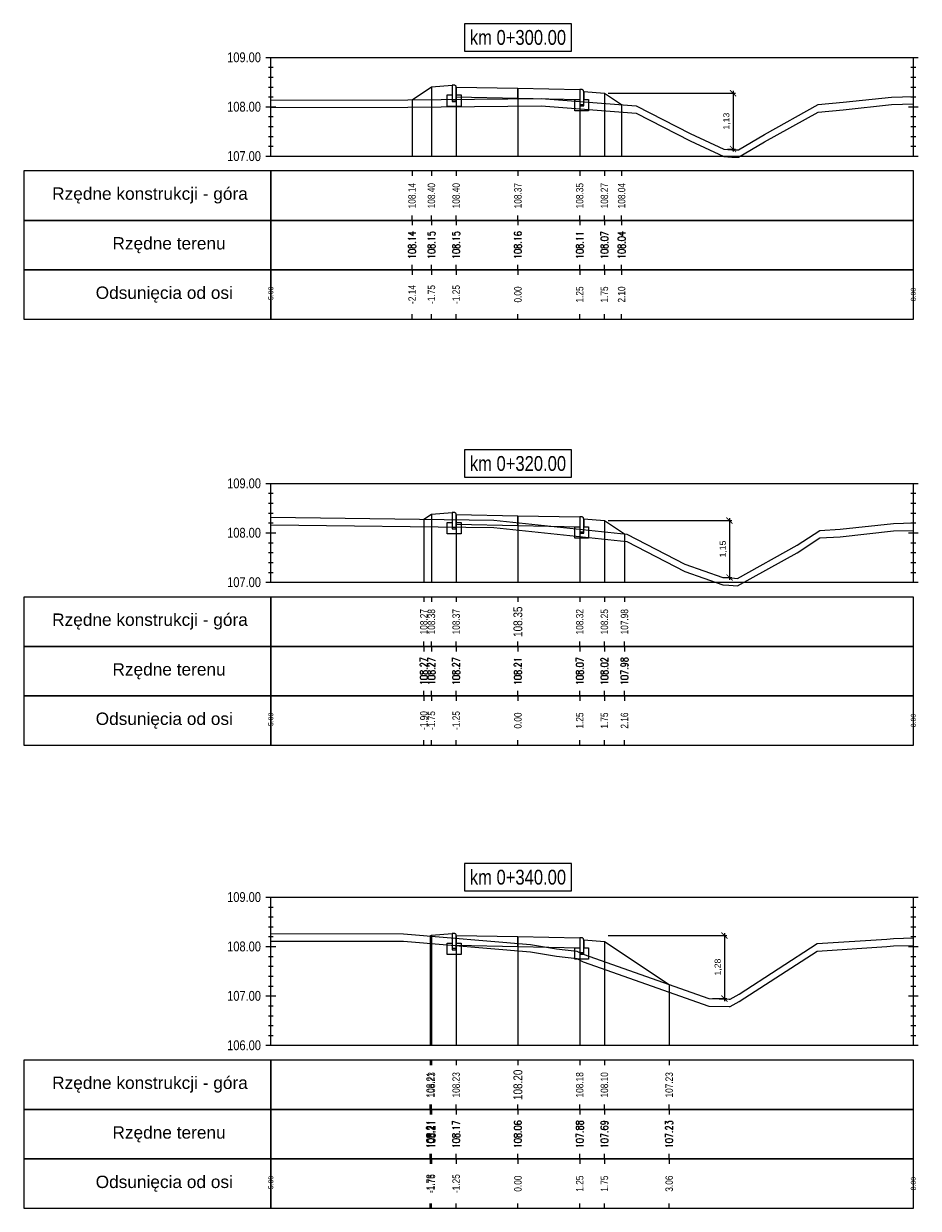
# Model space of a CAD drawing. Extents: x 7537626 to 7538805, y 5722894 to 5725486.
# Tile 21 of 90: x 7538074 to 7538092, y 5725457 to 5725481. Entities that reach past the tile are written whole.
import ezdxf

# ---------------------------------------------------------------- set-up
doc = ezdxf.new("R2010")
doc.units = 0
doc.header["$PDMODE"] = 35
doc.header["$PDSIZE"] = 0.3
for name, color, linetype in [('C-DROGI-PROFILE', 7, 'Continuous'), ('C-DROGI-PROFILE-ETYKIETY', 7, 'Continuous'), ('C-DROGI-PRZEKROJE-ETYKIETY', 7, 'Continuous'), ('C-POPRZECZKA-przekrój', 2, 'Continuous'), ('C-POPRZECZKA-widok', 1, 'Continuous')]:
    doc.layers.add(name, color=color, linetype=linetype)
for name, color, linetype, true_color in [('C-humus', 7, 'Continuous', 0x003df5), ('C-Teren', 7, 'Continuous', 0x005716), ('poprzeczki', 7, 'Continuous', 0x0000d6)]:
    doc.layers.add(name, color=color, linetype=linetype, true_color=true_color)
doc.styles.add('2mm08', font='arial.ttf', dxfattribs={"width": 0.8})
doc.styles.add('opis_50', font='arial.ttf', dxfattribs={"height": 0.125})
doc.styles.get("Standard").update_dxf_attribs({"font": 'arial.ttf'})
doc.dimstyles.new('OPIS_50', dxfattribs={"dimscale": 0.5, "dimtxt": 0.125, "dimasz": 0.25, "dimexe": 0.1, "dimexo": 0.15, "dimgap": 0.1, "dimtad": 1, "dimzin": 0, "dimtxsty": 'opis_50', "dimblk": 'ARCHTICK', "dimcen": 0.15, "dimdle": 0.1, "dimaunit": 2, "dimadec": 4, "dimazin": 0, "dimtfac": 1, "dimtmove": 0, "dimatfit": 3, "dimfxl": 1, "dimarcsym": 0})

# ---------------------------------------------------------------- blocks, each defined once
blk = doc.blocks.new('_ArchTick')
at = {"color": 0, "linetype": 'ByBlock', "const_width": 0.15}
blk.add_lwpolyline([(-0.5, -0.5), (0.5, 0.5)], dxfattribs=at)
blk = doc.blocks.new('*D50')
at = {"layer": 'Defpoints', "color": 0, "transparency": 16777216}
for p in [(7538086.014, 5725479.311), (7538088.432, 5725478.18), (7538088.616, 5725478.18)]:
    blk.add_point(p, dxfattribs=at)
at = {"layer": 'poprzeczki', "color": 0, "lineweight": -2, "transparency": 16777216}
for p, q in [((7538088.616, 5725479.361), (7538088.616, 5725478.13)), ((7538086.089, 5725479.311), (7538088.666, 5725479.311)), ((7538088.507, 5725478.18), (7538088.666, 5725478.18))]:
    blk.add_line(p, q, dxfattribs=at)
at = {"layer": 'poprzeczki', "color": 0, "lineweight": -2, "transparency": 16777216, "xscale": 0.125, "yscale": 0.125, "zscale": 0.125}
for p, rotation in [((7538088.616, 5725479.311), 90), ((7538088.616, 5725478.18), 270)]:
    blk.add_blockref('_ArchTick', p, dxfattribs=dict(at, rotation=rotation))
at = {"layer": 'poprzeczki', "color": 0, "transparency": 16777216, "insert": (7538088.491, 5725478.745), "char_height": 0.125, "attachment_point": 5, "rotation": 90, "style": 'opis_50'}
blk.add_mtext('1,13', dxfattribs=at)
blk = doc.blocks.new('*D51')
at = {"layer": 'Defpoints', "color": 0, "transparency": 16777216}
for p in [(7538086.014, 5725470.659), (7538088.408, 5725469.507), (7538088.544, 5725469.507)]:
    blk.add_point(p, dxfattribs=at)
at = {"layer": 'poprzeczki', "color": 0, "lineweight": -2, "transparency": 16777216}
for p, q in [((7538088.544, 5725470.709), (7538088.544, 5725469.457)), ((7538086.089, 5725470.659), (7538088.594, 5725470.659)), ((7538088.483, 5725469.507), (7538088.594, 5725469.507))]:
    blk.add_line(p, q, dxfattribs=at)
at = {"layer": 'poprzeczki', "color": 0, "lineweight": -2, "transparency": 16777216, "xscale": 0.125, "yscale": 0.125, "zscale": 0.125}
for p, rotation in [((7538088.544, 5725470.659), 90), ((7538088.544, 5725469.507), 270)]:
    blk.add_blockref('_ArchTick', p, dxfattribs=dict(at, rotation=rotation))
at = {"layer": 'poprzeczki', "color": 0, "transparency": 16777216, "insert": (7538088.419, 5725470.083), "char_height": 0.125, "attachment_point": 5, "rotation": 90, "style": 'opis_50'}
blk.add_mtext('1,15', dxfattribs=at)
blk = doc.blocks.new('*D52')
at = {"layer": 'Defpoints', "color": 0, "transparency": 16777216}
for p in [(7538086.014, 5725462.258), (7538088.123, 5725460.982), (7538088.441, 5725460.982)]:
    blk.add_point(p, dxfattribs=at)
at = {"layer": 'poprzeczki', "color": 0, "lineweight": -2, "transparency": 16777216}
for p, q in [((7538086.089, 5725462.258), (7538088.491, 5725462.258)), ((7538088.441, 5725462.308), (7538088.441, 5725460.932)), ((7538088.198, 5725460.982), (7538088.491, 5725460.982))]:
    blk.add_line(p, q, dxfattribs=at)
at = {"layer": 'poprzeczki', "color": 0, "lineweight": -2, "transparency": 16777216, "xscale": 0.125, "yscale": 0.125, "zscale": 0.125}
for p, rotation in [((7538088.441, 5725462.258), 90), ((7538088.441, 5725460.982), 270)]:
    blk.add_blockref('_ArchTick', p, dxfattribs=dict(at, rotation=rotation))
at = {"layer": 'poprzeczki', "color": 0, "transparency": 16777216, "insert": (7538088.316, 5725461.62), "char_height": 0.125, "attachment_point": 5, "rotation": 90, "style": 'opis_50'}
blk.add_mtext('1,28', dxfattribs=at)

msp = doc.modelspace()

# ---------------------------------------------------------------- linework, layer by layer
at = {"layer": 'C-DROGI-PROFILE', "color": 7, "linetype": 'Continuous', "lineweight": -3}
for p, q in [((7538082.121, 5725477.736), (7538082.121, 5725477.636)), ((7538082.514, 5725477.736), (7538082.514, 5725477.636)), ((7538083.014, 5725477.736), (7538083.014, 5725477.636)), ((7538084.264, 5725477.736), (7538084.264, 5725477.636)), ((7538085.514, 5725477.736), (7538085.514, 5725477.636)), ((7538086.014, 5725477.736), (7538086.014, 5725477.636)), ((7538086.362, 5725477.736), (7538086.362, 5725477.636)), ((7538082.121, 5725476.736), (7538082.121, 5725476.836)), ((7538082.121, 5725476.736), (7538082.121, 5725476.636)), ((7538082.514, 5725476.736), (7538082.514, 5725476.836)), ((7538082.514, 5725476.736), (7538082.514, 5725476.636)), ((7538083.014, 5725476.736), (7538083.014, 5725476.836)), ((7538083.014, 5725476.736), (7538083.014, 5725476.636)), ((7538084.264, 5725476.736), (7538084.264, 5725476.836)), ((7538084.264, 5725476.736), (7538084.264, 5725476.636)), ((7538085.514, 5725476.736), (7538085.514, 5725476.836)), ((7538085.514, 5725476.736), (7538085.514, 5725476.636)), ((7538086.014, 5725476.736), (7538086.014, 5725476.836)), ((7538086.014, 5725476.736), (7538086.014, 5725476.636)), ((7538086.362, 5725476.736), (7538086.362, 5725476.836)), ((7538086.362, 5725476.736), (7538086.362, 5725476.636)), ((7538082.121, 5725475.736), (7538082.121, 5725475.836)), ((7538082.514, 5725475.736), (7538082.514, 5725475.836)), ((7538083.014, 5725475.736), (7538083.014, 5725475.836)), ((7538084.264, 5725475.736), (7538084.264, 5725475.836)), ((7538085.514, 5725475.736), (7538085.514, 5725475.836)), ((7538086.014, 5725475.736), (7538086.014, 5725475.836)), ((7538086.362, 5725475.736), (7538086.362, 5725475.836)), ((7538082.121, 5725475.736), (7538082.121, 5725475.636)), ((7538082.514, 5725475.736), (7538082.514, 5725475.636)), ((7538083.014, 5725475.736), (7538083.014, 5725475.636)), ((7538084.264, 5725475.736), (7538084.264, 5725475.636)), ((7538085.514, 5725475.736), (7538085.514, 5725475.636)), ((7538086.014, 5725475.736), (7538086.014, 5725475.636)), ((7538086.362, 5725475.736), (7538086.362, 5725475.636)), ((7538082.121, 5725474.736), (7538082.121, 5725474.836)), ((7538082.514, 5725474.736), (7538082.514, 5725474.836)), ((7538083.014, 5725474.736), (7538083.014, 5725474.836)), ((7538084.264, 5725474.736), (7538084.264, 5725474.836)), ((7538085.514, 5725474.736), (7538085.514, 5725474.836)), ((7538086.014, 5725474.736), (7538086.014, 5725474.836)), ((7538086.362, 5725474.736), (7538086.362, 5725474.836)), ((7538082.36, 5725469.111), (7538082.36, 5725469.011)), ((7538082.514, 5725469.111), (7538082.514, 5725469.011)), ((7538083.014, 5725469.111), (7538083.014, 5725469.011)), ((7538084.264, 5725469.111), (7538084.264, 5725469.011)), ((7538085.514, 5725469.111), (7538085.514, 5725469.011)), ((7538086.014, 5725469.111), (7538086.014, 5725469.011)), ((7538086.42, 5725469.111), (7538086.42, 5725469.011)), ((7538082.36, 5725468.111), (7538082.36, 5725468.211)), ((7538082.36, 5725468.111), (7538082.36, 5725468.011)), ((7538082.514, 5725468.111), (7538082.514, 5725468.211)), ((7538082.514, 5725468.111), (7538082.514, 5725468.011)), ((7538083.014, 5725468.111), (7538083.014, 5725468.211)), ((7538083.014, 5725468.111), (7538083.014, 5725468.011)), ((7538084.264, 5725468.111), (7538084.264, 5725468.211)), ((7538084.264, 5725468.111), (7538084.264, 5725468.011)), ((7538085.514, 5725468.111), (7538085.514, 5725468.211)), ((7538085.514, 5725468.111), (7538085.514, 5725468.011)), ((7538086.014, 5725468.111), (7538086.014, 5725468.211)), ((7538086.014, 5725468.111), (7538086.014, 5725468.011)), ((7538086.42, 5725468.111), (7538086.42, 5725468.211)), ((7538086.42, 5725468.111), (7538086.42, 5725468.011)), ((7538082.36, 5725467.111), (7538082.36, 5725467.211)), ((7538082.36, 5725467.111), (7538082.36, 5725467.011)), ((7538082.514, 5725467.111), (7538082.514, 5725467.211)), ((7538082.514, 5725467.111), (7538082.514, 5725467.011)), ((7538083.014, 5725467.111), (7538083.014, 5725467.211)), ((7538083.014, 5725467.111), (7538083.014, 5725467.011)), ((7538084.264, 5725467.111), (7538084.264, 5725467.211)), ((7538084.264, 5725467.111), (7538084.264, 5725467.011)), ((7538085.514, 5725467.111), (7538085.514, 5725467.211)), ((7538085.514, 5725467.111), (7538085.514, 5725467.011)), ((7538086.014, 5725467.111), (7538086.014, 5725467.211)), ((7538086.014, 5725467.111), (7538086.014, 5725467.011)), ((7538086.42, 5725467.111), (7538086.42, 5725467.211)), ((7538086.42, 5725467.111), (7538086.42, 5725467.011)), ((7538082.36, 5725466.111), (7538082.36, 5725466.211)), ((7538082.514, 5725466.111), (7538082.514, 5725466.211)), ((7538083.014, 5725466.111), (7538083.014, 5725466.211)), ((7538084.264, 5725466.111), (7538084.264, 5725466.211)), ((7538085.514, 5725466.111), (7538085.514, 5725466.211)), ((7538086.014, 5725466.111), (7538086.014, 5725466.211)), ((7538086.42, 5725466.111), (7538086.42, 5725466.211)), ((7538082.487, 5725459.736), (7538082.487, 5725459.636)), ((7538082.514, 5725459.736), (7538082.514, 5725459.636)), ((7538083.014, 5725459.736), (7538083.014, 5725459.636)), ((7538084.264, 5725459.736), (7538084.264, 5725459.636)), ((7538085.514, 5725459.736), (7538085.514, 5725459.636)), ((7538086.014, 5725459.736), (7538086.014, 5725459.636)), ((7538087.324, 5725459.736), (7538087.324, 5725459.636)), ((7538082.487, 5725458.736), (7538082.487, 5725458.836)), ((7538082.487, 5725458.736), (7538082.487, 5725458.636)), ((7538082.514, 5725458.736), (7538082.514, 5725458.836)), ((7538082.514, 5725458.736), (7538082.514, 5725458.636)), ((7538083.014, 5725458.736), (7538083.014, 5725458.836)), ((7538083.014, 5725458.736), (7538083.014, 5725458.636)), ((7538084.264, 5725458.736), (7538084.264, 5725458.836)), ((7538084.264, 5725458.736), (7538084.264, 5725458.636)), ((7538085.514, 5725458.736), (7538085.514, 5725458.836)), ((7538085.514, 5725458.736), (7538085.514, 5725458.636)), ((7538086.014, 5725458.736), (7538086.014, 5725458.836)), ((7538086.014, 5725458.736), (7538086.014, 5725458.636)), ((7538087.324, 5725458.736), (7538087.324, 5725458.836)), ((7538087.324, 5725458.736), (7538087.324, 5725458.636)), ((7538082.487, 5725457.736), (7538082.487, 5725457.836)), ((7538082.514, 5725457.736), (7538082.514, 5725457.836)), ((7538083.014, 5725457.736), (7538083.014, 5725457.836)), ((7538084.264, 5725457.736), (7538084.264, 5725457.836)), ((7538085.514, 5725457.736), (7538085.514, 5725457.836)), ((7538086.014, 5725457.736), (7538086.014, 5725457.836)), ((7538087.324, 5725457.736), (7538087.324, 5725457.836)), ((7538082.487, 5725457.736), (7538082.487, 5725457.636)), ((7538082.514, 5725457.736), (7538082.514, 5725457.636)), ((7538083.014, 5725457.736), (7538083.014, 5725457.636)), ((7538084.264, 5725457.736), (7538084.264, 5725457.636)), ((7538085.514, 5725457.736), (7538085.514, 5725457.636)), ((7538086.014, 5725457.736), (7538086.014, 5725457.636)), ((7538087.324, 5725457.736), (7538087.324, 5725457.636)), ((7538082.487, 5725456.736), (7538082.487, 5725456.836)), ((7538082.514, 5725456.736), (7538082.514, 5725456.836)), ((7538083.014, 5725456.736), (7538083.014, 5725456.836)), ((7538084.264, 5725456.736), (7538084.264, 5725456.836)), ((7538085.514, 5725456.736), (7538085.514, 5725456.836)), ((7538086.014, 5725456.736), (7538086.014, 5725456.836)), ((7538087.324, 5725456.736), (7538087.324, 5725456.836))]:
    msp.add_line(p, q, dxfattribs=at)
at = {"layer": 'C-DROGI-PROFILE', "color": 1, "linetype": 'Continuous', "lineweight": -3}
for points in [[(7538079.264, 5725476.736), (7538079.264, 5725477.736), (7538074.264, 5725477.736), (7538074.264, 5725476.736)], [(7538079.264, 5725476.736), (7538092.264, 5725476.736), (7538092.264, 5725477.736), (7538079.264, 5725477.736)], [(7538079.264, 5725475.736), (7538079.264, 5725476.736), (7538074.264, 5725476.736), (7538074.264, 5725475.736)], [(7538079.264, 5725475.736), (7538092.264, 5725475.736), (7538092.264, 5725476.736), (7538079.264, 5725476.736)], [(7538079.264, 5725474.736), (7538079.264, 5725475.736), (7538074.264, 5725475.736), (7538074.264, 5725474.736)], [(7538079.264, 5725474.736), (7538092.264, 5725474.736), (7538092.264, 5725475.736), (7538079.264, 5725475.736)], [(7538079.264, 5725468.111), (7538079.264, 5725469.111), (7538074.264, 5725469.111), (7538074.264, 5725468.111)], [(7538079.264, 5725468.111), (7538092.264, 5725468.111), (7538092.264, 5725469.111), (7538079.264, 5725469.111)], [(7538079.264, 5725467.111), (7538079.264, 5725468.111), (7538074.264, 5725468.111), (7538074.264, 5725467.111)], [(7538079.264, 5725467.111), (7538092.264, 5725467.111), (7538092.264, 5725468.111), (7538079.264, 5725468.111)], [(7538079.264, 5725466.111), (7538079.264, 5725467.111), (7538074.264, 5725467.111), (7538074.264, 5725466.111)], [(7538079.264, 5725466.111), (7538092.264, 5725466.111), (7538092.264, 5725467.111), (7538079.264, 5725467.111)], [(7538079.264, 5725458.736), (7538079.264, 5725459.736), (7538074.264, 5725459.736), (7538074.264, 5725458.736)], [(7538079.264, 5725458.736), (7538092.264, 5725458.736), (7538092.264, 5725459.736), (7538079.264, 5725459.736)], [(7538079.264, 5725457.736), (7538079.264, 5725458.736), (7538074.264, 5725458.736), (7538074.264, 5725457.736)], [(7538079.264, 5725457.736), (7538092.264, 5725457.736), (7538092.264, 5725458.736), (7538079.264, 5725458.736)], [(7538079.264, 5725456.736), (7538079.264, 5725457.736), (7538074.264, 5725457.736), (7538074.264, 5725456.736)], [(7538079.264, 5725456.736), (7538092.264, 5725456.736), (7538092.264, 5725457.736), (7538079.264, 5725457.736)]]:
    msp.add_3dface(points, dxfattribs=at)
at = {"layer": 'C-DROGI-PRZEKROJE-ETYKIETY', "color": 1, "linetype": 'Continuous', "lineweight": -3}
for p, q in [((7538082.514, 5725479.441), (7538082.514, 5725478.036)), ((7538083.014, 5725479.435), (7538083.014, 5725478.036)), ((7538084.264, 5725479.41), (7538084.264, 5725478.036)), ((7538085.514, 5725479.385), (7538085.514, 5725478.036)), ((7538082.121, 5725479.179), (7538082.121, 5725478.036)), ((7538086.014, 5725479.311), (7538086.014, 5725478.036)), ((7538086.362, 5725479.079), (7538086.362, 5725478.036)), ((7538082.514, 5725470.789), (7538082.514, 5725469.411)), ((7538083.014, 5725470.783), (7538083.014, 5725469.411)), ((7538084.264, 5725470.758), (7538084.264, 5725469.411)), ((7538085.514, 5725470.733), (7538085.514, 5725469.411)), ((7538082.36, 5725470.686), (7538082.36, 5725469.411)), ((7538086.014, 5725470.659), (7538086.014, 5725469.411)), ((7538086.42, 5725470.389), (7538086.42, 5725469.411)), ((7538082.487, 5725462.25), (7538082.487, 5725460.036)), ((7538082.514, 5725462.268), (7538082.514, 5725460.036)), ((7538083.014, 5725462.262), (7538083.014, 5725460.036)), ((7538084.264, 5725462.237), (7538084.264, 5725460.036)), ((7538085.514, 5725462.212), (7538085.514, 5725460.036)), ((7538086.014, 5725462.138), (7538086.014, 5725460.036)), ((7538087.324, 5725461.265), (7538087.324, 5725460.036))]:
    msp.add_line(p, q, dxfattribs=at)
at = {"layer": 'C-humus'}
for p, q in [((7538079.264, 5725479.023), (7538082.039, 5725479.028)), ((7538082.039, 5725479.028), (7538084.732, 5725479.054)), ((7538084.732, 5725479.054), (7538086.653, 5725478.907)), ((7538086.653, 5725478.907), (7538087.747, 5725478.346)), ((7538089.252, 5725478.328), (7538090.335, 5725478.93)), ((7538090.335, 5725478.93), (7538090.847, 5725478.977)), ((7538090.847, 5725478.977), (7538091.821, 5725479.083)), ((7538091.821, 5725479.083), (7538092.264, 5725479.093)), ((7538087.747, 5725478.346), (7538088.432, 5725478.03)), ((7538088.723, 5725478.013), (7538089.252, 5725478.328)), ((7538088.432, 5725478.03), (7538088.593, 5725478.017)), ((7538088.593, 5725478.017), (7538088.723, 5725478.013)), ((7538079.264, 5725470.575), (7538083.773, 5725470.519)), ((7538083.773, 5725470.519), (7538086.465, 5725470.234)), ((7538086.465, 5725470.234), (7538087.643, 5725469.627)), ((7538089.91, 5725470.008), (7538090.37, 5725470.307)), ((7538090.37, 5725470.307), (7538090.78, 5725470.333)), ((7538090.78, 5725470.333), (7538091.863, 5725470.451)), ((7538091.863, 5725470.451), (7538092.264, 5725470.46)), ((7538088.707, 5725469.339), (7538089.91, 5725470.008)), ((7538087.643, 5725469.627), (7538088.408, 5725469.357)), ((7538088.408, 5725469.357), (7538088.532, 5725469.354)), ((7538088.532, 5725469.354), (7538088.707, 5725469.339)), ((7538079.264, 5725462.147), (7538081.951, 5725462.145)), ((7538081.951, 5725462.145), (7538084.517, 5725461.928)), ((7538084.517, 5725461.928), (7538085.042, 5725461.838)), ((7538085.042, 5725461.838), (7538085.458, 5725461.794)), ((7538088.737, 5725460.92), (7538090.317, 5725461.944)), ((7538090.317, 5725461.944), (7538091.725, 5725462.035)), ((7538091.725, 5725462.035), (7538091.863, 5725462.05)), ((7538091.863, 5725462.05), (7538092.264, 5725462.059)), ((7538085.458, 5725461.794), (7538085.585, 5725461.729)), ((7538085.585, 5725461.729), (7538088.123, 5725460.832)), ((7538088.56, 5725460.821), (7538088.737, 5725460.92)), ((7538088.123, 5725460.832), (7538088.534, 5725460.823)), ((7538088.534, 5725460.823), (7538088.56, 5725460.821))]:
    msp.add_line(p, q, dxfattribs=at)
at = {"layer": 'C-POPRZECZKA-przekrój', "color": 2, "linetype": 'Continuous', "lineweight": -3}
for p, q in [((7538082.121, 5725479.179), (7538082.514, 5725479.441)), ((7538082.514, 5725479.441), (7538082.934, 5725479.475)), ((7538082.974, 5725479.475), (7538082.934, 5725479.475)), ((7538082.934, 5725479.475), (7538082.934, 5725479.145)), ((7538082.98, 5725479.474), (7538082.974, 5725479.475)), ((7538082.988, 5725479.472), (7538082.98, 5725479.474)), ((7538082.996, 5725479.468), (7538082.988, 5725479.472)), ((7538083.002, 5725479.463), (7538082.996, 5725479.468)), ((7538083.007, 5725479.458), (7538083.002, 5725479.463)), ((7538083.011, 5725479.45), (7538083.007, 5725479.458)), ((7538083.013, 5725479.442), (7538083.011, 5725479.45)), ((7538083.014, 5725479.435), (7538083.013, 5725479.442)), ((7538083.014, 5725479.435), (7538084.264, 5725479.41)), ((7538083.014, 5725479.435), (7538083.015, 5725479.235)), ((7538083.014, 5725479.145), (7538083.014, 5725479.435)), ((7538083.014, 5725479.435), (7538083.014, 5725479.275)), ((7538084.264, 5725479.21), (7538084.264, 5725479.41)), ((7538084.264, 5725479.41), (7538085.514, 5725479.385)), ((7538085.514, 5725479.385), (7538085.513, 5725479.185)), ((7538085.554, 5725479.385), (7538085.514, 5725479.385)), ((7538085.514, 5725479.385), (7538085.514, 5725479.055)), ((7538085.56, 5725479.384), (7538085.554, 5725479.385)), ((7538085.568, 5725479.382), (7538085.56, 5725479.384)), ((7538085.576, 5725479.378), (7538085.568, 5725479.382)), ((7538085.582, 5725479.373), (7538085.576, 5725479.378)), ((7538085.587, 5725479.368), (7538085.582, 5725479.373)), ((7538085.591, 5725479.36), (7538085.587, 5725479.368)), ((7538085.593, 5725479.352), (7538085.591, 5725479.36)), ((7538085.594, 5725479.345), (7538085.593, 5725479.352)), ((7538085.594, 5725479.055), (7538085.594, 5725479.345)), ((7538085.594, 5725479.345), (7538085.594, 5725479.185)), ((7538085.594, 5725479.345), (7538086.014, 5725479.311)), ((7538082.834, 5725479.045), (7538082.834, 5725479.275)), ((7538082.834, 5725479.275), (7538082.934, 5725479.275)), ((7538082.934, 5725479.275), (7538082.934, 5725479.175)), ((7538082.934, 5725479.175), (7538083.014, 5725479.175)), ((7538082.934, 5725479.145), (7538083.014, 5725479.145)), ((7538083.014, 5725479.275), (7538083.114, 5725479.275)), ((7538083.015, 5725479.235), (7538084.264, 5725479.21)), ((7538083.114, 5725479.275), (7538083.114, 5725479.045)), ((7538084.264, 5725479.21), (7538085.513, 5725479.185)), ((7538085.414, 5725478.955), (7538085.414, 5725479.185)), ((7538085.414, 5725479.185), (7538085.514, 5725479.185)), ((7538085.514, 5725479.185), (7538085.514, 5725479.085)), ((7538085.594, 5725479.185), (7538085.694, 5725479.185)), ((7538085.694, 5725479.185), (7538085.694, 5725478.955)), ((7538086.014, 5725479.311), (7538086.362, 5725479.079)), ((7538083.114, 5725479.045), (7538082.834, 5725479.045)), ((7538085.694, 5725478.955), (7538085.414, 5725478.955)), ((7538085.514, 5725479.085), (7538085.594, 5725479.085)), ((7538085.514, 5725479.055), (7538085.594, 5725479.055)), ((7538082.36, 5725470.686), (7538082.514, 5725470.789)), ((7538082.514, 5725470.789), (7538082.934, 5725470.823)), ((7538082.974, 5725470.823), (7538082.934, 5725470.823)), ((7538082.934, 5725470.823), (7538082.934, 5725470.493)), ((7538082.98, 5725470.822), (7538082.974, 5725470.823)), ((7538082.988, 5725470.82), (7538082.98, 5725470.822)), ((7538082.996, 5725470.816), (7538082.988, 5725470.82)), ((7538083.002, 5725470.811), (7538082.996, 5725470.816)), ((7538083.007, 5725470.806), (7538083.002, 5725470.811)), ((7538083.011, 5725470.798), (7538083.007, 5725470.806)), ((7538083.013, 5725470.79), (7538083.011, 5725470.798)), ((7538083.014, 5725470.783), (7538083.013, 5725470.79)), ((7538083.014, 5725470.783), (7538084.264, 5725470.758)), ((7538083.014, 5725470.783), (7538083.015, 5725470.583)), ((7538083.014, 5725470.493), (7538083.014, 5725470.783)), ((7538083.014, 5725470.783), (7538083.014, 5725470.623)), ((7538084.264, 5725470.558), (7538084.264, 5725470.758)), ((7538084.264, 5725470.758), (7538085.514, 5725470.733)), ((7538085.514, 5725470.733), (7538085.513, 5725470.533)), ((7538085.554, 5725470.733), (7538085.514, 5725470.733)), ((7538085.514, 5725470.733), (7538085.514, 5725470.403)), ((7538085.56, 5725470.732), (7538085.554, 5725470.733)), ((7538085.568, 5725470.73), (7538085.56, 5725470.732)), ((7538085.576, 5725470.726), (7538085.568, 5725470.73)), ((7538085.582, 5725470.721), (7538085.576, 5725470.726)), ((7538085.587, 5725470.716), (7538085.582, 5725470.721)), ((7538085.591, 5725470.708), (7538085.587, 5725470.716)), ((7538085.593, 5725470.7), (7538085.591, 5725470.708)), ((7538082.834, 5725470.393), (7538082.834, 5725470.623)), ((7538082.834, 5725470.623), (7538082.934, 5725470.623)), ((7538082.934, 5725470.623), (7538082.934, 5725470.523)), ((7538082.934, 5725470.523), (7538083.014, 5725470.523)), ((7538082.934, 5725470.493), (7538083.014, 5725470.493)), ((7538083.014, 5725470.623), (7538083.114, 5725470.623)), ((7538083.015, 5725470.583), (7538084.264, 5725470.558)), ((7538083.114, 5725470.623), (7538083.114, 5725470.393)), ((7538084.264, 5725470.558), (7538085.513, 5725470.533)), ((7538085.414, 5725470.303), (7538085.414, 5725470.533)), ((7538085.414, 5725470.533), (7538085.514, 5725470.533)), ((7538085.514, 5725470.533), (7538085.514, 5725470.433)), ((7538085.594, 5725470.693), (7538085.593, 5725470.7)), ((7538085.594, 5725470.403), (7538085.594, 5725470.693)), ((7538085.594, 5725470.693), (7538085.594, 5725470.533)), ((7538085.594, 5725470.693), (7538086.014, 5725470.659)), ((7538085.594, 5725470.533), (7538085.694, 5725470.533)), ((7538085.694, 5725470.533), (7538085.694, 5725470.303)), ((7538086.014, 5725470.659), (7538086.42, 5725470.389)), ((7538083.114, 5725470.393), (7538082.834, 5725470.393)), ((7538085.694, 5725470.303), (7538085.414, 5725470.303)), ((7538085.514, 5725470.433), (7538085.594, 5725470.433)), ((7538085.514, 5725470.403), (7538085.594, 5725470.403)), ((7538082.487, 5725462.25), (7538082.514, 5725462.268)), ((7538082.514, 5725462.268), (7538082.934, 5725462.302)), ((7538082.834, 5725461.872), (7538082.834, 5725462.102)), ((7538082.834, 5725462.102), (7538082.934, 5725462.102)), ((7538082.974, 5725462.302), (7538082.934, 5725462.302)), ((7538082.934, 5725462.302), (7538082.934, 5725461.972)), ((7538082.934, 5725462.102), (7538082.934, 5725462.002)), ((7538082.98, 5725462.301), (7538082.974, 5725462.302)), ((7538082.988, 5725462.299), (7538082.98, 5725462.301)), ((7538082.996, 5725462.295), (7538082.988, 5725462.299)), ((7538083.002, 5725462.29), (7538082.996, 5725462.295)), ((7538083.007, 5725462.285), (7538083.002, 5725462.29)), ((7538083.011, 5725462.277), (7538083.007, 5725462.285)), ((7538083.013, 5725462.269), (7538083.011, 5725462.277)), ((7538083.014, 5725462.262), (7538083.013, 5725462.269)), ((7538083.014, 5725462.262), (7538084.264, 5725462.237)), ((7538083.014, 5725462.262), (7538083.015, 5725462.062)), ((7538083.014, 5725461.972), (7538083.014, 5725462.262)), ((7538083.014, 5725462.262), (7538083.014, 5725462.102)), ((7538083.014, 5725462.102), (7538083.114, 5725462.102)), ((7538083.114, 5725462.102), (7538083.114, 5725461.872)), ((7538084.264, 5725462.037), (7538084.264, 5725462.237)), ((7538084.264, 5725462.237), (7538085.514, 5725462.212)), ((7538085.514, 5725462.212), (7538085.513, 5725462.012)), ((7538085.554, 5725462.212), (7538085.514, 5725462.212)), ((7538085.514, 5725462.212), (7538085.514, 5725461.882)), ((7538085.56, 5725462.211), (7538085.554, 5725462.212)), ((7538085.568, 5725462.209), (7538085.56, 5725462.211)), ((7538085.576, 5725462.205), (7538085.568, 5725462.209)), ((7538085.582, 5725462.2), (7538085.576, 5725462.205)), ((7538085.587, 5725462.195), (7538085.582, 5725462.2)), ((7538085.591, 5725462.187), (7538085.587, 5725462.195)), ((7538085.593, 5725462.179), (7538085.591, 5725462.187)), ((7538085.594, 5725462.172), (7538085.593, 5725462.179)), ((7538085.594, 5725461.882), (7538085.594, 5725462.172)), ((7538085.594, 5725462.172), (7538085.594, 5725462.012)), ((7538085.594, 5725462.172), (7538086.014, 5725462.138)), ((7538086.014, 5725462.138), (7538087.324, 5725461.265)), ((7538083.114, 5725461.872), (7538082.834, 5725461.872)), ((7538082.934, 5725462.002), (7538083.014, 5725462.002)), ((7538082.934, 5725461.972), (7538083.014, 5725461.972)), ((7538083.015, 5725462.062), (7538084.264, 5725462.037)), ((7538084.264, 5725462.037), (7538085.513, 5725462.012)), ((7538085.414, 5725461.782), (7538085.414, 5725462.012)), ((7538085.414, 5725462.012), (7538085.514, 5725462.012)), ((7538085.514, 5725462.012), (7538085.514, 5725461.912)), ((7538085.514, 5725461.912), (7538085.594, 5725461.912)), ((7538085.514, 5725461.882), (7538085.594, 5725461.882)), ((7538085.594, 5725462.012), (7538085.694, 5725462.012)), ((7538085.694, 5725462.012), (7538085.694, 5725461.782)), ((7538085.694, 5725461.782), (7538085.414, 5725461.782))]:
    msp.add_line(p, q, dxfattribs=at)
at = {"layer": 'C-POPRZECZKA-widok', "color": 1, "linetype": 'Continuous', "lineweight": -3}
for p, q in [((7538079.164, 5725480.036), (7538092.364, 5725480.036)), ((7538079.214, 5725479.836), (7538079.314, 5725479.836)), ((7538079.264, 5725478.036), (7538079.264, 5725480.036)), ((7538092.214, 5725479.836), (7538092.314, 5725479.836)), ((7538092.264, 5725478.036), (7538092.264, 5725480.036)), ((7538079.214, 5725479.636), (7538079.314, 5725479.636)), ((7538092.214, 5725479.636), (7538092.314, 5725479.636)), ((7538079.214, 5725479.436), (7538079.314, 5725479.436)), ((7538092.214, 5725479.436), (7538092.314, 5725479.436)), ((7538079.214, 5725479.236), (7538079.314, 5725479.236)), ((7538092.214, 5725479.236), (7538092.314, 5725479.236)), ((7538079.164, 5725479.036), (7538079.364, 5725479.036)), ((7538079.214, 5725479.036), (7538079.314, 5725479.036)), ((7538092.164, 5725479.036), (7538092.364, 5725479.036)), ((7538092.214, 5725479.036), (7538092.314, 5725479.036)), ((7538079.214, 5725478.836), (7538079.314, 5725478.836)), ((7538079.214, 5725478.636), (7538079.314, 5725478.636)), ((7538092.214, 5725478.836), (7538092.314, 5725478.836)), ((7538092.214, 5725478.636), (7538092.314, 5725478.636)), ((7538079.214, 5725478.436), (7538079.314, 5725478.436)), ((7538092.214, 5725478.436), (7538092.314, 5725478.436)), ((7538079.214, 5725478.236), (7538079.314, 5725478.236)), ((7538092.214, 5725478.236), (7538092.314, 5725478.236)), ((7538079.164, 5725478.036), (7538092.364, 5725478.036)), ((7538079.164, 5725471.411), (7538092.364, 5725471.411)), ((7538079.214, 5725471.211), (7538079.314, 5725471.211)), ((7538079.264, 5725469.411), (7538079.264, 5725471.411)), ((7538092.214, 5725471.211), (7538092.314, 5725471.211)), ((7538092.264, 5725469.411), (7538092.264, 5725471.411)), ((7538079.214, 5725471.011), (7538079.314, 5725471.011)), ((7538092.214, 5725471.011), (7538092.314, 5725471.011)), ((7538079.214, 5725470.811), (7538079.314, 5725470.811)), ((7538092.214, 5725470.811), (7538092.314, 5725470.811)), ((7538079.214, 5725470.611), (7538079.314, 5725470.611)), ((7538092.214, 5725470.611), (7538092.314, 5725470.611)), ((7538079.164, 5725470.411), (7538079.364, 5725470.411)), ((7538079.214, 5725470.411), (7538079.314, 5725470.411)), ((7538092.164, 5725470.411), (7538092.364, 5725470.411)), ((7538092.214, 5725470.411), (7538092.314, 5725470.411)), ((7538079.214, 5725470.211), (7538079.314, 5725470.211)), ((7538079.214, 5725470.011), (7538079.314, 5725470.011)), ((7538092.214, 5725470.211), (7538092.314, 5725470.211)), ((7538092.214, 5725470.011), (7538092.314, 5725470.011)), ((7538079.214, 5725469.811), (7538079.314, 5725469.811)), ((7538092.214, 5725469.811), (7538092.314, 5725469.811)), ((7538079.214, 5725469.611), (7538079.314, 5725469.611)), ((7538092.214, 5725469.611), (7538092.314, 5725469.611)), ((7538079.164, 5725469.411), (7538092.364, 5725469.411)), ((7538079.164, 5725463.036), (7538092.364, 5725463.036)), ((7538079.264, 5725460.036), (7538079.264, 5725463.036)), ((7538092.264, 5725460.036), (7538092.264, 5725463.036)), ((7538079.214, 5725462.836), (7538079.314, 5725462.836)), ((7538092.214, 5725462.836), (7538092.314, 5725462.836)), ((7538079.214, 5725462.636), (7538079.314, 5725462.636)), ((7538092.214, 5725462.636), (7538092.314, 5725462.636)), ((7538079.214, 5725462.436), (7538079.314, 5725462.436)), ((7538092.214, 5725462.436), (7538092.314, 5725462.436)), ((7538079.214, 5725462.236), (7538079.314, 5725462.236)), ((7538092.214, 5725462.236), (7538092.314, 5725462.236)), ((7538079.164, 5725462.036), (7538079.364, 5725462.036)), ((7538079.214, 5725462.036), (7538079.314, 5725462.036)), ((7538079.214, 5725461.836), (7538079.314, 5725461.836)), ((7538092.164, 5725462.036), (7538092.364, 5725462.036)), ((7538092.214, 5725462.036), (7538092.314, 5725462.036)), ((7538092.214, 5725461.836), (7538092.314, 5725461.836)), ((7538079.214, 5725461.636), (7538079.314, 5725461.636)), ((7538092.214, 5725461.636), (7538092.314, 5725461.636)), ((7538079.214, 5725461.436), (7538079.314, 5725461.436)), ((7538092.214, 5725461.436), (7538092.314, 5725461.436)), ((7538079.214, 5725461.236), (7538079.314, 5725461.236)), ((7538092.214, 5725461.236), (7538092.314, 5725461.236)), ((7538079.164, 5725461.036), (7538079.364, 5725461.036)), ((7538079.214, 5725461.036), (7538079.314, 5725461.036)), ((7538092.164, 5725461.036), (7538092.364, 5725461.036)), ((7538092.214, 5725461.036), (7538092.314, 5725461.036)), ((7538079.214, 5725460.836), (7538079.314, 5725460.836)), ((7538079.214, 5725460.636), (7538079.314, 5725460.636)), ((7538092.214, 5725460.836), (7538092.314, 5725460.836)), ((7538092.214, 5725460.636), (7538092.314, 5725460.636)), ((7538079.214, 5725460.436), (7538079.314, 5725460.436)), ((7538092.214, 5725460.436), (7538092.314, 5725460.436)), ((7538079.214, 5725460.236), (7538079.314, 5725460.236)), ((7538092.214, 5725460.236), (7538092.314, 5725460.236)), ((7538079.164, 5725460.036), (7538092.364, 5725460.036))]:
    msp.add_line(p, q, dxfattribs=at)
at = {"layer": 'C-POPRZECZKA-widok', "color": 3, "linetype": 'Continuous', "lineweight": -3}
for points in [[(7538083.184, 5725480.161), (7538085.344, 5725480.161), (7538085.344, 5725480.718), (7538083.184, 5725480.718)], [(7538083.184, 5725471.536), (7538085.344, 5725471.536), (7538085.344, 5725472.093), (7538083.184, 5725472.093)], [(7538083.184, 5725463.161), (7538085.344, 5725463.161), (7538085.344, 5725463.718), (7538083.184, 5725463.718)]]:
    msp.add_3dface(points, dxfattribs=at)
at = {"layer": 'C-Teren'}
for p, q in [((7538079.264, 5725479.173), (7538082.039, 5725479.178)), ((7538082.039, 5725479.178), (7538084.732, 5725479.204)), ((7538084.732, 5725479.204), (7538086.653, 5725479.057)), ((7538090.335, 5725479.08), (7538090.847, 5725479.127)), ((7538090.847, 5725479.127), (7538091.821, 5725479.233)), ((7538091.821, 5725479.233), (7538092.264, 5725479.243)), ((7538086.653, 5725479.057), (7538087.747, 5725478.496)), ((7538089.252, 5725478.478), (7538090.335, 5725479.08)), ((7538087.747, 5725478.496), (7538088.432, 5725478.18)), ((7538088.723, 5725478.163), (7538089.252, 5725478.478)), ((7538088.432, 5725478.18), (7538088.593, 5725478.167)), ((7538088.593, 5725478.167), (7538088.723, 5725478.163)), ((7538079.264, 5725470.725), (7538083.773, 5725470.669)), ((7538083.773, 5725470.669), (7538086.465, 5725470.384)), ((7538090.37, 5725470.457), (7538090.78, 5725470.483)), ((7538090.78, 5725470.483), (7538091.863, 5725470.601)), ((7538091.863, 5725470.601), (7538092.264, 5725470.61)), ((7538086.465, 5725470.384), (7538087.643, 5725469.777)), ((7538089.91, 5725470.158), (7538090.37, 5725470.457)), ((7538088.707, 5725469.489), (7538089.91, 5725470.158)), ((7538087.643, 5725469.777), (7538088.408, 5725469.507)), ((7538088.408, 5725469.507), (7538088.532, 5725469.504)), ((7538088.532, 5725469.504), (7538088.707, 5725469.489)), ((7538079.264, 5725462.297), (7538081.951, 5725462.295)), ((7538081.951, 5725462.295), (7538084.517, 5725462.078)), ((7538084.517, 5725462.078), (7538085.042, 5725461.988)), ((7538088.737, 5725461.07), (7538090.317, 5725462.094)), ((7538090.317, 5725462.094), (7538091.725, 5725462.185)), ((7538091.725, 5725462.185), (7538091.863, 5725462.2)), ((7538091.863, 5725462.2), (7538092.264, 5725462.209)), ((7538085.042, 5725461.988), (7538085.458, 5725461.944)), ((7538085.458, 5725461.944), (7538085.585, 5725461.879)), ((7538085.585, 5725461.879), (7538088.123, 5725460.982)), ((7538088.123, 5725460.982), (7538088.534, 5725460.973)), ((7538088.534, 5725460.973), (7538088.56, 5725460.971)), ((7538088.56, 5725460.971), (7538088.737, 5725461.07))]:
    msp.add_line(p, q, dxfattribs=at)

# ---------------------------------------------------------------- texts
at = {"layer": 'C-DROGI-PROFILE', "color": 2}
for s, p in [('Rzędne konstrukcji - góra', (7538074.839, 5725477.153)), ('Rzędne terenu', (7538076.059, 5725476.147)), ('Odsunięcia od osi', (7538075.72, 5725475.147)), ('Rzędne konstrukcji - góra', (7538074.839, 5725468.528)), ('Rzędne terenu', (7538076.059, 5725467.522)), ('Odsunięcia od osi', (7538075.72, 5725466.522)), ('Rzędne konstrukcji - góra', (7538074.839, 5725459.153)), ('Rzędne terenu', (7538076.059, 5725458.147)), ('Odsunięcia od osi', (7538075.72, 5725457.147))]:
    msp.add_text(s, height=0.25, dxfattribs=at).set_placement(p)
at = {"layer": 'C-DROGI-PROFILE-ETYKIETY', "color": 1, "linetype": 'Continuous', "lineweight": -3, "attachment_point": 5, "rotation": 90, "style": '2mm08'}
for s, insert, char_height in [('108.14', (7538082.121, 5725477.236), 0.15), ('108.40', (7538082.514, 5725477.236), 0.15), ('108.40', (7538083.014, 5725477.236), 0.15), ('108.37', (7538084.264, 5725477.236), 0.15), ('108.35', (7538085.514, 5725477.236), 0.15), ('108.27', (7538086.014, 5725477.236), 0.15), ('108.04', (7538086.362, 5725477.236), 0.15), ('{\\Fsimplex.shx|c238;108.14}', (7538082.121, 5725476.236), 0.15), ('{\\Fsimplex.shx|c238;108.15}', (7538082.514, 5725476.236), 0.15), ('{\\Fsimplex.shx|c238;108.15}', (7538083.014, 5725476.236), 0.15), ('{\\Fsimplex.shx|c238;108.16}', (7538084.264, 5725476.236), 0.15), ('{\\Fsimplex.shx|c238;108.11}', (7538085.514, 5725476.236), 0.15), ('{\\Fsimplex.shx|c238;108.07}', (7538086.014, 5725476.236), 0.15), ('{\\Fsimplex.shx|c238;108.04}', (7538086.362, 5725476.236), 0.15), ('-2.14', (7538082.121, 5725475.236), 0.15), ('-1.75', (7538082.514, 5725475.236), 0.15), ('-1.25', (7538083.014, 5725475.236), 0.15), ('0.00', (7538084.264, 5725475.236), 0.15), ('1.25', (7538085.514, 5725475.236), 0.15), ('1.75', (7538086.014, 5725475.236), 0.15), ('2.10', (7538086.362, 5725475.236), 0.15), ('108.27', (7538082.36, 5725468.611), 0.15), ('108.38', (7538082.514, 5725468.611), 0.15), ('108.37', (7538083.014, 5725468.611), 0.15), ('108.35', (7538084.264, 5725468.611), 0.18), ('108.32', (7538085.514, 5725468.611), 0.15), ('108.25', (7538086.014, 5725468.611), 0.15), ('107.98', (7538086.42, 5725468.611), 0.15), ('{\\Fsimplex.shx|c238;108.27}', (7538082.36, 5725467.611), 0.15), ('{\\Fsimplex.shx|c238;108.27}', (7538082.514, 5725467.611), 0.15), ('{\\Fsimplex.shx|c238;108.27}', (7538083.014, 5725467.611), 0.15), ('{\\Fsimplex.shx|c238;108.21}', (7538084.264, 5725467.611), 0.15), ('{\\Fsimplex.shx|c238;108.07}', (7538085.514, 5725467.611), 0.15), ('{\\Fsimplex.shx|c238;108.02}', (7538086.014, 5725467.611), 0.15), ('{\\Fsimplex.shx|c238;107.98}', (7538086.42, 5725467.611), 0.15), ('-1.90', (7538082.36, 5725466.611), 0.15), ('-1.75', (7538082.514, 5725466.611), 0.15), ('-1.25', (7538083.014, 5725466.611), 0.15), ('0.00', (7538084.264, 5725466.611), 0.15), ('1.25', (7538085.514, 5725466.611), 0.15), ('1.75', (7538086.014, 5725466.611), 0.15), ('2.16', (7538086.42, 5725466.611), 0.15), ('108.21', (7538082.487, 5725459.236), 0.15), ('108.23', (7538082.514, 5725459.236), 0.15), ('108.23', (7538083.014, 5725459.236), 0.15), ('108.20', (7538084.264, 5725459.236), 0.18), ('108.18', (7538085.514, 5725459.236), 0.15), ('108.10', (7538086.014, 5725459.236), 0.15), ('107.23', (7538087.324, 5725459.236), 0.15), ('{\\Fsimplex.shx|c238;108.21}', (7538082.487, 5725458.236), 0.15), ('{\\Fsimplex.shx|c238;108.21}', (7538082.514, 5725458.236), 0.15), ('{\\Fsimplex.shx|c238;108.17}', (7538083.014, 5725458.236), 0.15), ('{\\Fsimplex.shx|c238;108.06}', (7538084.264, 5725458.236), 0.15), ('{\\Fsimplex.shx|c238;107.88}', (7538085.514, 5725458.236), 0.15), ('{\\Fsimplex.shx|c238;107.69}', (7538086.014, 5725458.236), 0.15), ('{\\Fsimplex.shx|c238;107.23}', (7538087.324, 5725458.236), 0.15), ('-1.78', (7538082.487, 5725457.236), 0.15), ('-1.75', (7538082.514, 5725457.236), 0.15), ('-1.25', (7538083.014, 5725457.236), 0.15), ('0.00', (7538084.264, 5725457.236), 0.15), ('1.25', (7538085.514, 5725457.236), 0.15), ('1.75', (7538086.014, 5725457.236), 0.15), ('3.06', (7538087.324, 5725457.236), 0.15)]:
    msp.add_mtext(s, dxfattribs=dict(at, insert=insert, char_height=char_height))
at = {"layer": 'C-DROGI-PROFILE-ETYKIETY', "color": 7, "linetype": 'Continuous', "lineweight": -3, "char_height": 0.1, "attachment_point": 5, "rotation": 90, "style": '2mm08'}
for s, insert in [('-5.00', (7538079.264, 5725475.236)), ('8.00', (7538092.264, 5725475.236)), ('-5.00', (7538079.264, 5725466.611)), ('8.00', (7538092.264, 5725466.611)), ('-5.00', (7538079.264, 5725457.236)), ('8.00', (7538092.264, 5725457.236))]:
    msp.add_mtext(s, dxfattribs=dict(at, insert=insert))
at = {"layer": 'C-POPRZECZKA-widok', "color": 3, "linetype": 'Continuous', "lineweight": -3, "char_height": 0.3, "attachment_point": 8, "style": '2mm08'}
for s, insert in [('km 0+300.00', (7538084.264, 5725480.286)), ('km 0+320.00', (7538084.264, 5725471.661)), ('km 0+340.00', (7538084.264, 5725463.286))]:
    msp.add_mtext(s, dxfattribs=dict(at, insert=insert))
at = {"layer": 'C-POPRZECZKA-widok', "color": 1, "linetype": 'Continuous', "lineweight": -3, "char_height": 0.2, "attachment_point": 6, "style": '2mm08'}
for s, insert in [('109.00', (7538079.064, 5725480.036)), ('108.00', (7538079.064, 5725479.036)), ('107.00', (7538079.064, 5725478.036)), ('109.00', (7538079.064, 5725471.411)), ('108.00', (7538079.064, 5725470.411)), ('107.00', (7538079.064, 5725469.411)), ('109.00', (7538079.064, 5725463.036)), ('108.00', (7538079.064, 5725462.036)), ('107.00', (7538079.064, 5725461.036)), ('106.00', (7538079.064, 5725460.036))]:
    msp.add_mtext(s, dxfattribs=dict(at, insert=insert))

# ---------------------------------------------------------------- dimensions: what is measured, and where the dimension line sits
at = {"layer": 'poprzeczki'}
for base, p1, p2, picture, middle in [((7538088.616, 5725478.18), (7538086.014, 5725479.311), (7538088.432, 5725478.18), '*D50', (7538088.491, 5725478.745)), ((7538088.544, 5725469.507), (7538086.014, 5725470.659), (7538088.408, 5725469.507), '*D51', (7538088.419, 5725470.083)), ((7538088.441, 5725460.982), (7538086.014, 5725462.258), (7538088.123, 5725460.982), '*D52', (7538088.316, 5725461.62))]:
    dim = msp.add_linear_dim(base=base, p1=p1, p2=p2, angle=90, dimstyle='OPIS_50', dxfattribs=at)
    dim.commit()
    dim.dimension.update_dxf_attribs({"geometry": picture, "text_midpoint": middle})

doc.saveas('drawing.dxf')
